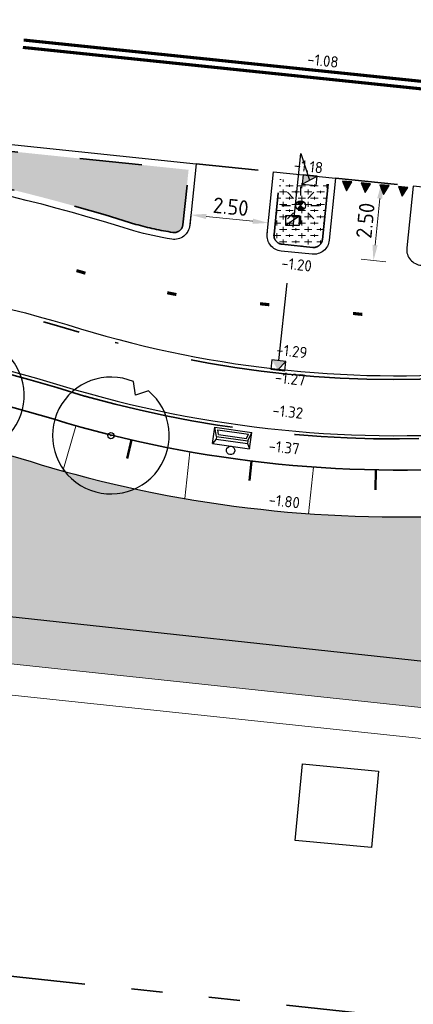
# Model space of a CAD drawing. Header units: metres. Extents: x -1 to 222837, y -2 to 853657.
# Tile 131 of 256: x 111008 to 111021, y 426786 to 426817. Entities that reach past the tile are written whole.
import ezdxf
from ezdxf.enums import TextEntityAlignment as Align

# ---------------------------------------------------------------- set-up
doc = ezdxf.new("R2010")
doc.units = ezdxf.units.M
doc.header["$XCLIPFRAME"] = 0
for name, pattern in [('1-1', [20, 10, -10]), ('AL-TEKENBLADGRENS', [11.5, 2.5, -1.5, 1, -1.5, 1, -1.5, 2.5]), ('RI-HWA_KOLKAANSLUITING', [4.3, 2.5, -1.8]), ('VH-AMSTELBAND', [30, 16, -4, 0, -2, 2, -2, 0, -4]), ('VH-OPSLUITBAND_100X200', [16, 8, -2, 4, -2]), ('VH-TROTTOIRBAND_130-150', [15, 5, -2, 2, -2, 2, -2]), ('XX-HIDDEN', [4, 2, -2])]:
    doc.linetypes.add(name, pattern=pattern)
doc.layers.add('A- Bestaand water', color=7, linetype='Continuous', true_color=0x5cadff)
for name, color, linetype in [('A-Maatvoering', 30, 'Continuous'), ('STEDIN BOVENGRONDS', 7, 'Continuous'), ('Verkeersbordaanduiding_bladA', 7, 'Continuous'), ('X-REF', 7, 'Continuous')]:
    doc.layers.add(name, color=color, linetype=linetype)
for name, color, linetype, lineweight in [('B-ALG', 8, 'Continuous', 5), ('B-GRS-WERKGRENS', 4, 'WERKGRENS', 25), ('B-OI-RI-GWA_KOLK-S', 30, 'Continuous', 30), ('B-WE-IE-TERREINAFSCHEIDING_KUNSTMATIG_HEKWERK-G', 22, 'IE-TERREINAFSCHEIDING-KUNSTMATIG', 13), ('N-GRN-BOOM', 70, 'Continuous', 25), ('N-GRN-BOOM @ 1', 70, 'Continuous', 25), ('N-WE-GR-BOS-A', 42, 'Continuous', 18), ('N-WE-GW-BERM-G', 90, 'Continuous', 35), ('N-WE-GW-TALUDARCERING_KORT-G', 90, 'Continuous', 50), ('N-WE-GW-TALUDARCERING_LANG-G', 90, 'Continuous', 18), ('N-WE-IE-MEUBILAIR_WEGMEUBILAIR_AFVALBAK-S', 7, 'Continuous', 25), ('N-WE-RI-HWA_KOLK-S', 150, 'Continuous', 25), ('N-WE-VH-KANTOPSLUITING_OPSLUITBAND_100X200-G VOETPAD', 150, 'VH-OPSLUITBAND_100X200', 35), ('N-WE-VH-KANTOPSLUITING_RWSBAND-G', 210, 'VH-TROTTOIRBAND_130-150', 35), ('N-WE-VH-KANTOPSLUITING_VOORKANT OB 100X200', 7, 'Continuous', 25), ('N-WE-VH-KANTOPSLUITING_VOORKANT RIJWIELPADBAND', 7, 'Continuous', 25), ('N-WE-VH-KANTOPSLUITING_VOORKANT RWS-BAND', 7, 'Continuous', 25), ('N-WE-VH-MATERIAALGRENS-G', 7, 'XX-HIDDEN', 35), ('N-WE-VH-Trottoirband 150x170', 60, 'VH-AMSTELBAND', 35), ('N-WE-VW-MARKERING_DWARS-S', 7, 'Continuous', 25), ('N-WE-VW-MARKERING_LANGS-G', 7, 'Continuous', 35), ('N-WTR-DAMWAND', 140, 'DAMWAND', 25), ('SLD-n-wm_wegmarkering', 7, 'Continuous', 25), ('X-XX-AL-HOOGTELABEL-T25', 7, 'Continuous', 25), ('X-XX-AL-TEKENBLADGRENS-G blad 2', 7, 'AL-TEKENBLADGRENS', 35)]:
    doc.layers.add(name, color=color, linetype=linetype, lineweight=lineweight)
doc.layers.add('N-WE-RI-HWA_KOLKAANSLUITING-G', color=7, linetype='RI-HWA_KOLKAANSLUITING', lineweight=25, true_color=0x0078f0)
doc.styles.add('NLCS-ISO', font='NLCS-ISO.ttf')
doc.styles.add('NLCS-ISO-ANNOTATIEF-T25', font='NLCS-ISO.ttf', dxfattribs={"height": 2.5})
doc.styles.add('NLCS-ISO-M1000-T25', font='NLCS-ISO.ttf')
doc.linetypes.add('DAMWAND', pattern='A,2.2,-1,[132,ltypeshp.shx,S=0.5,R=0,X=-1,Y=0],3.2', length=6.4)
doc.linetypes.add('IE-TERREINAFSCHEIDING-KUNSTMATIG', pattern='A,4,[82,NLCS.shx,S=0.75,R=90,X=0,Y=0],4,-2', length=10)
doc.linetypes.add('WERKGRENS', pattern='A,2.5,-1,[133,ltypeshp.shx,S=1,R=0,X=-1,Y=0],-1,2.5', length=7)
doc.dimstyles.new('NLCS-ANNOTATIEF-T25-PIJL', dxfattribs={"dimtxt": 2.5, "dimasz": 2.5, "dimexe": 2, "dimexo": 2, "dimgap": 0.7, "dimtad": 1, "dimzin": 0, "dimdsep": 46, "dimtxsty": 'NLCS-ISO-ANNOTATIEF-T25', "dimcen": 0, "dimdle": 2, "dimclrd": 256, "dimclre": 256, "dimclrt": 256, "dimadec": 5, "dimazin": 0, "dimtfac": 1, "dimtofl": 0, "dimtmove": 1, "dimatfit": 0, "dimfxl": 2, "dimfxlon": 1, "dimtfillclr": 254, "dimtolj": 1, "dimtzin": 0, "dimlwd": 18, "dimlwe": 18, "dimarcsym": 0})
picture_1 = doc.add_image_def('image1.ecw', size_in_pixel=(400001, 250001))
picture_2 = doc.add_image_def('image2.ecw', size_in_pixel=(120000, 80000))
picture_3 = doc.add_image_def('image8.jpg', size_in_pixel=(1000, 1000))
pattern_1 = [(0, (-0.75, 0), (0.2, 0.2), [0.24, -0.16]), (90, (-0.63, -0.08), (-0.8, 5e-17), [0.16, -0.24]), (90, (-0.43, 0.12), (-0.8, 5e-17), [0.16, -0.24]), (90, (-0.23, -0.04), (-0.8, 5e-17), [0.08, -0.32]), (90, (-0.03, 0.16), (-0.8, 5e-17), [0.08, -0.32])]

# ---------------------------------------------------------------- blocks, each defined once
blk = doc.blocks.new('N-SVW-MARKERING_DWARS_DRIEHOEK_30 30')
at = {"flags": 128}
blk.add_lwpolyline([(0.15, -0.15), (0.3, 0.15), (0, 0.15)], close=True, dxfattribs=at)
blk.add_solid([(0, 0.15), (0.3, 0.15), (0.15, -0.15), (0.3, 0.15)])
blk = doc.blocks.new('*D205')
at = {"layer": 'A-Maatvoering', "linetype": 'Continuous', "lineweight": 18, "transparency": 16777216}
for p, q in [((111013.407, 426811.067), (111013.365, 426810.669)), ((111013.904, 426811.015), (111015.396, 426810.86)), ((111015.893, 426810.809), (111015.852, 426810.411))]:
    blk.add_line(p, q, dxfattribs=at)
at = {"layer": 'A-Maatvoering', "transparency": 16777216}
for points in [[(111013.912, 426811.098), (111013.895, 426810.932), (111013.407, 426811.067)], [(111015.404, 426810.943), (111015.387, 426810.777), (111015.893, 426810.809)]]:
    blk.add_solid(points, dxfattribs=at)
at = {"layer": 'Defpoints', "color": 0, "transparency": 16777216}
for p in [(111013.448, 426811.462), (111015.934, 426811.204), (111015.893, 426810.809)]:
    blk.add_point(p, dxfattribs=at)
at = {"layer": 'A-Maatvoering', "transparency": 16777216, "insert": (111014.69, 426811.326), "char_height": 0.5, "attachment_point": 5, "rotation": 354.068, "style": 'NLCS-ISO-ANNOTATIEF-T25'}
blk.add_mtext('\\A1;2.50', dxfattribs=at)
blk = doc.blocks.new('30')
at = {"layer": 'SLD-n-wm_wegmarkering'}
blk.add_solid([(-0.15, -0.05), (-0.15, 0.05), (0.15, -0.05), (0.15, 0.05)], dxfattribs=at)
blk = doc.blocks.new('*U338')
at = {"layer": 'SLD-n-wm_wegmarkering'}
blk.add_blockref('30', (0.15, 0), dxfattribs=at)
blk = doc.blocks.new('*U339')
at = {"layer": 'SLD-n-wm_wegmarkering', "color": 0, "linetype": 'ByBlock', "lineweight": -2, "transparency": 16777216}
for p, rotation in [((111009.738, 426809.281), 343.8031272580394), ((111012.649, 426808.571), 349.0760499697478), ((111015.626, 426808.219), 354.0680216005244), ((111018.61, 426807.909), 354.0680216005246)]:
    blk.add_blockref('*U338', p, dxfattribs=dict(at, rotation=rotation))
blk = doc.blocks.new('B-SRI-KOLK_TROTTOIR-SO')
at = {"color": 0}
blk.add_line((-1.125, 0), (1.125, 1.5), dxfattribs=at)
blk.add_3dface([(-1.125, 0), (1.125, 0), (1.125, 1.5), (-1.125, 1.5)], dxfattribs=at)
blk = doc.blocks.new('TK in rijwielpadband')
at = {"layer": 'N-WE-RI-HWA_KOLK-S'}
blk.add_hatch(color=256, dxfattribs=at).paths.add_polyline_path([(2.25, 1.5), (0, 1.5), (1.125, 0)])
blk.add_line((1.125, 0), (2.25, 1.5), dxfattribs=at)
at = {"layer": 'N-WE-RI-HWA_KOLK-S', "flags": 128}
blk.add_lwpolyline([(0, 0), (2.25, 0), (2.25, 1.5), (0, 1.5)], close=True, dxfattribs=at)
blk = doc.blocks.new('N-SRI-KOLK_TROTTOIR-SO')
blk.add_hatch(color=256).paths.add_polyline_path([(1.125, 1.5), (-1.125, 1.5), (-1.125, 0)])
blk.add_line((-1.125, 0), (1.125, 1.5))
at = {"flags": 128}
blk.add_lwpolyline([(-1.125, 0), (1.125, 0), (1.125, 1.5), (-1.125, 1.5)], close=True, dxfattribs=at)
blk = doc.blocks.new('*D481')
at = {"layer": 'A-Maatvoering', "linetype": 'Continuous', "lineweight": 18, "transparency": 16777216}
for p, q in [((111019.126, 426812.129), (111019.921, 426812.046)), ((111019.317, 426810.098), (111019.472, 426811.59)), ((111018.867, 426809.642), (111019.663, 426809.559))]:
    blk.add_line(p, q, dxfattribs=at)
at = {"layer": 'A-Maatvoering', "transparency": 16777216}
for points in [[(111019.389, 426811.599), (111019.555, 426811.581), (111019.524, 426812.087)], [(111019.234, 426810.107), (111019.4, 426810.089), (111019.265, 426809.601)]]:
    blk.add_solid(points, dxfattribs=at)
at = {"layer": 'Defpoints', "color": 0, "transparency": 16777216}
for p in [(111017.555, 426812.292), (111019.524, 426812.087), (111017.297, 426809.805)]:
    blk.add_point(p, dxfattribs=at)
at = {"layer": 'A-Maatvoering', "transparency": 16777216, "insert": (111019.007, 426810.884), "char_height": 0.5, "attachment_point": 5, "rotation": 84.068, "style": 'NLCS-ISO-ANNOTATIEF-T25'}
blk.add_mtext('\\A1;2.50', dxfattribs=at)
blk = doc.blocks.new('afvalbak')
at = {"layer": 'N-WE-IE-MEUBILAIR_WEGMEUBILAIR_AFVALBAK-S', "linetype": 'Continuous'}
for p, q in [((3, -0.68), (-3, -0.68)), ((-2.55, -1.46), (-3, -0.68)), ((2.55, -1.46), (-2.55, -1.46)), ((-2.55, -1.89), (-2.55, -1.46)), ((2.55, -1.46), (3, -0.68)), ((2.55, -1.89), (2.55, -1.46)), ((-2.55, -1.89), (-3, -3.31)), ((2.55, -1.89), (-2.55, -1.89)), ((-2.26, -2.23), (-2.5, -2.97)), ((2.5, -2.97), (-2.5, -2.97)), ((2.26, -2.23), (-2.26, -2.23)), ((2.26, -2.23), (2.5, -2.97)), ((2.55, -1.89), (3, -3.31)), ((3, -3.31), (-3, -3.31))]:
    blk.add_line(p, q, dxfattribs=at)
at = {"layer": 'N-WE-IE-MEUBILAIR_WEGMEUBILAIR_AFVALBAK-S'}
for p, q in [((-3, -0.68), (-3, -3.31)), ((3, -0.68), (3, -3.31))]:
    blk.add_line(p, q, dxfattribs=at)
at = {"layer": 'N-WE-IE-MEUBILAIR_WEGMEUBILAIR_AFVALBAK-S', "linetype": 'Continuous'}
blk.add_ellipse((0, 0), major_axis=(0.481, 0.481), ratio=1, start_param=5.497787, end_param=11.780972, dxfattribs=at)
blk = doc.blocks.new('Lichtmast hergebruik')
h = blk.add_hatch(color=256)
h.dxf.hatch_style = 1
h.paths.add_polyline_path([(-0.58, 0.5), (0, 0), (0.5, 0.58, 0.414214)])
h = blk.add_hatch(color=256)
h.dxf.hatch_style = 1
h.paths.add_polyline_path([(0.58, -0.5), (0, 0), (-0.5, -0.58, 0.414214)])
for p, q in [((-2.12, 2.12), (-1.15, 1.15)), ((0, 1.62), (0, 3)), ((1.15, 1.15), (2.12, 2.12)), ((-3, 0), (-1.62, 0)), ((-2.12, -2.12), (-1.15, -1.15)), ((1.15, -1.15), (2.12, -2.12)), ((1.62, 0), (3, 0)), ((0, -3), (0, -1.62))]:
    blk.add_line(p, q)
at = {"flags": 128}
for points in [[(-0.58, 0.5), (0.58, -0.5)], [(-0.5, -0.58), (0.5, 0.58)]]:
    blk.add_lwpolyline(points, dxfattribs=at)
blk.add_circle((0, 0), 0.77)
at = {"style": 'NLCS-ISO'}
blk.add_attdef('TYPE', text='', height=1.8, dxfattribs=at).set_placement((0, 3), align=Align.BOTTOM_CENTER)
blk = doc.blocks.new('*U2079')
at = {"flags": 128}
blk.add_lwpolyline([(4.82, 5.74), (3.15, 5.17), (2.89, 6.92, 13.158116)], format="xyb", close=True, dxfattribs=at)
blk.add_circle((0, 0), 0.4)
blk.add_point((0, 0))
blk = doc.blocks.new('*U2710')
at = {"layer": 'N-GRN-BOOM @ 1', "xscale": 0.25, "yscale": 0.25, "zscale": 0.25}
blk.add_blockref('*U2079', (111006.189, 426805.28), dxfattribs=at)
blk = doc.blocks.new('*U2711')
at = {"layer": 'N-GRN-BOOM @ 1', "xscale": 0.25, "yscale": 0.25, "zscale": 0.25}
blk.add_blockref('*U2079', (111010.844, 426803.995), dxfattribs=at)

msp = doc.modelspace()

# ---------------------------------------------------------------- hatches: boundary and pattern name
at = {"layer": 'A- Bestaand water', "transparency": 33554559}
h = msp.add_hatch(color=256, dxfattribs=at)
edge = h.paths.add_edge_path()
edge.add_arc((111020.0657, 426841.5353), 40.1438, 255.29873, 272.3091)
edge.add_arc((111021.3241, 426819.4406), 18.02, 271.14156, 275.37795)
edge.add_line((111023.013, 426801.4999), (111026.7435, 426801.8511))
edge.add_arc((111030.6781, 426760.0559), 41.98, 93.76434, 95.37795, ccw=False)
edge.add_arc((111028.8398, 426787.9955), 13.98, 84.06802, 93.76434, ccw=False)
edge.add_line((111030.2846, 426801.9006), (111036.0882, 426801.2976))
edge.add_line((111036.0882, 426801.2976), (111046.9715, 426800.1668))
edge.add_line((111046.9715, 426800.1668), (111076.8882, 426796.7578))
edge.add_line((111076.8882, 426796.7578), (111076.8881, 426796.7567))
edge.add_line((111076.8881, 426796.7567), (111081.8747, 426796.2386))
edge.add_arc((111075.2419, 426732.4022), 64.18, 76.898231, 84.068022, ccw=False)
edge.add_arc((111076.7153, 426738.733), 57.68, 64.346362, 76.898231, ccw=False)
edge.add_line((111101.6867, 426790.7274), (111103.0434, 426790.0564))
edge.add_arc((111097.8688, 426779.5872), 11.6782, 43.70064, 63.69829, ccw=False)
edge.add_line((111106.3117, 426787.6556), (111107.1883, 426786.7383))
edge.add_arc((111124.7104, 426800.949), 22.5604, 219.04263, 221.50017)
edge.add_line((111107.8137, 426786), (111104.969, 426786.324))
edge.add_line((111104.969, 426786.324), (111103.361, 426786.502))
edge.add_line((111103.361, 426786.502), (111084.8528, 426788.4754))
edge.add_line((111084.8528, 426788.4754), (110987.746, 426798.804))
edge.add_line((110987.746, 426798.804), (110979.735, 426799.651))
edge.add_line((110979.735, 426799.651), (110974.0208, 426800.3153))
edge.add_arc((110995.2284, 426759.3156), 46.16, 94.97, 117.35081, ccw=False)
edge.add_arc((110995.2284, 426759.3156), 46.16, 89.88631, 94.97, ccw=False)
edge.add_arc((110993.4755, 426753.3481), 52.16, 78.35458, 87.97353, ccw=False)
edge.add_arc((111448.3256, 428290.7392), 1551.2973, 253.3563015, 253.5591269)
edge.add_arc((111014.4254, 426820.7064), 18.5661, 253.87371, 255.82256)
at = {"layer": 'N-WE-GR-BOS-A', "transparency": 33554559}
h = msp.add_hatch(dxfattribs=at)
h.set_pattern_fill('AGR-BOSPLANTSOEN', color=102, scale=0.2, style=0, pattern_type=2)
h.set_pattern_definition(pattern_1)
edge = h.paths.add_edge_path()
edge.add_arc((110968.1861, 426765.7454), 25.22, 154.76811, 162.68017)
edge.add_line((110944.1096, 426773.2535), (110943.2655, 426773.971))
edge.add_arc((110915.6969, 426791.594), 32.72, 327.41165, 334.76811)
edge.add_line((110945.2951, 426777.646), (110950.335, 426788.341))
edge.add_arc((110986.3196, 426771.3835), 39.78, 126.4355, 154.76811, ccw=False)
edge.add_arc((110995.2284, 426759.3156), 54.78, 84.06802, 126.4355, ccw=False)
edge.add_line((111000.8898, 426813.8022), (111013.3352, 426812.5091))
edge.add_line((111013.3352, 426812.5091), (111013.1526, 426810.7518))
edge.add_arc((111012.8741, 426810.7808), 0.28, 261.11718, 354.06802, ccw=False)
edge.add_arc((111014.4254, 426820.7064), 10.3261, 254.3837, 261.11718, ccw=False)
edge.add_arc((110993.4755, 426753.3481), 60.22, 72.438552, 88.100993)
edge.add_arc((110995.2284, 426759.3156), 54.22, 89.74351, 126.4355)
edge.add_arc((110986.3196, 426771.3835), 39.22, 126.4355, 154.76811)
edge.add_line((110950.8416, 426788.1023), (110945.3723, 426776.4962))
h = msp.add_hatch(dxfattribs=at)
h.set_pattern_fill('AGR-BOSPLANTSOEN', color=102, scale=0.2, style=0, pattern_type=2)
h.set_pattern_definition(pattern_1)
edge = h.paths.add_edge_path()
edge.add_arc((111016.354, 426810.4059), 0.28, 174.06802, 264.06802)
edge.add_line((111016.325, 426810.1274), (111017.3197, 426810.024))
edge.add_arc((111017.3486, 426810.3025), 0.28, 264.06802, 354.06802)
edge.add_line((111017.6271, 426810.2736), (111017.8111, 426812.044))
edge.add_line((111017.8111, 426812.044), (111016.2594, 426812.2053))
edge.add_line((111016.2594, 426812.2053), (111016.0755, 426810.4348))

# ---------------------------------------------------------------- linework, layer by layer
at = {"layer": 'B-ALG'}
msp.add_lwpolyline([(110961.922, 426740.213), (110962.75, 426748.438), (110963.649, 426757.207), (110964.39, 426764.396), (110964.622, 426766.418), (110965.865, 426778.544), (110965.871, 426778.596), (110966.365, 426783.216), (110967.652, 426795.221), (110967.9418, 426796.6548), (110968.5884, 426797.9668), (110969.549, 426799.07), (110970.4087, 426799.6984), (110971.3707, 426800.1551), (110972.401, 426800.424), (110972.7533, 426800.4315), (110973.1055, 426800.4172), (110973.456, 426800.381), (110979.735, 426799.651), (110987.746, 426798.804), (111084.8528, 426788.4754)], dxfattribs=at)
at = {"layer": 'B-GRS-WERKGRENS', "flags": 128}
msp.add_lwpolyline([(110696.0424, 426984.6552), (110683.8611, 426993.0575), (110681.5434, 426989.648), (110647.8047, 426943.6556), (110640.0829, 426933.4366), (110631.1128, 426920.9005, 0.1052077), (110625.3199, 426903.2705), (110623.1195, 426903.1135), (110622.8302, 426899.1404), (110622.8257, 426889.069), (110624.314, 426881.9131), (110619.9478, 426879.8593), (110610.3848, 426873.2075), (110605.3942, 426863.2003), (110609.4478, 426861.4866), (110615.1856, 426858.5041), (110624.3283, 426850.7908), (110624.9802, 426851.6022), (110633.8741, 426844.4563), (110643.0504, 426836.1435), (110655.3674, 426823.3669), (110656.8702, 426821.845), (110655.5569, 426820.1319), (110651.9971, 426815.8251), (110661.0857, 426808.031), (110673.7143, 426797.8916), (110678.9933, 426800.935), (110682.0087, 426797.6368), (110681.3441, 426795.8887), (110682.3406, 426793.9995), (110688.6092, 426792.8127), (110694.4162, 426788.3905), (110707.3498, 426779.7534), (110715.9972, 426773.9651), (110732.7151, 426767.339), (110745.7247, 426763.2028), (110771.1914, 426758.373, 0.0609615), (110771.6742, 426758.3185), (110776.6174, 426758.3652, 0.2032449), (110778.0492, 426758.9882), (110779.3918, 426760.4028), (110780.9873, 426760.4434), (110817.1705, 426756.6066), (110816.6589, 426751.3461), (110815.9469, 426746.519), (110856.8361, 426742.5539), (110868.464, 426743.0015), (110903.6966, 426739.1644), (110904.3848, 426743.7349), (110908.755, 426743.0671), (110933.5332, 426740.8075), (110948.0408, 426738.8473), (110947.4256, 426740.8728), (110946.1413, 426744.2355), (110945.7955, 426745.6803), (110945.6322, 426748.1471), (110946.284, 426749.2657), (110950.55, 426751.1074), (110955.1425, 426754.8833), (110957.03, 426770.6443, -0.1858071), (110962.3439, 426783.753), (110989.6664, 426800.1273), (111094.2752, 426788.8928), (111096.9393, 426786.2536), (111113.387, 426770.3931), (111118.0944, 426765.9923), (111122.4936, 426760.6996), (111125.9314, 426762.8446), (111132.5526, 426748.3003), (111130.756, 426746.1019), (111135.8274, 426730.5828), (111138.6736, 426726.3465), (111145.5036, 426725.3036), (111154.9471, 426706.8249), (111165.7603, 426690.152), (111168.851, 426684.8194, -0.4623624), (111168.5963, 426684.1014), (111167.0071, 426683.4965, 0.420484), (111166.7216, 426682.8413), (111168.1987, 426679.1971, 0.4081062), (111168.8402, 426678.9177), (111171.0563, 426679.7624, -0.3865109), (111171.6824, 426679.5171), (111181.5181, 426659.6501, -0.0508334), (111182.4436, 426652.4704), (111182.0314, 426643.923, 0.1424738), (111183.8712, 426635.0932), (111183.4465, 426634.9245, 0.4355486), (111183.181, 426634.2421), (111186.4656, 426627.4501, 0.391009), (111187.0968, 426627.2017), (111187.7695, 426627.4631, -0.6217047), (111188.6778, 426626.8695), (111191.3536, 426623.2086), (111193.4941, 426621.7053, 0.0312453), (111201.9852, 426616.7325), (111203.0999, 426614.7511), (111204.682, 426609.1244), (111214.9386, 426601.3343), (111217.1204, 426598.7395), (111225.8995, 426589.0359), (111234.1322, 426582.7269), (111239.4891, 426579.6722), (111245.6835, 426577.3486), (111253.4749, 426571.9169), (111263.6, 426564.0526), (111282.5854, 426548.9024), (111301.6692, 426532.7467, 0.3053725), (111302.2245, 426532.6856), (111306.0353, 426534.6841, -0.2980823), (111306.5802, 426534.6315), (111324.4609, 426520.2968), (111328.5947, 426517.3176), (111334.5617, 426512.1897), (111347.6676, 426496.9046), (111348.8032, 426495.5161), (111350.8304, 426490.6816), (111350.3674, 426489.5288), (111350.1567, 426488.113), (111358.3017, 426484.7489), (111354.8474, 426480.6644), (111368.3123, 426468.1831), (111377.3553, 426476.996, 0.1363374), (111383.9435, 426482.7516), (111385.2075, 426486.335, 0.1290898), (111392.5323, 426491.085), (111402.9598, 426500.6813), (111414.8163, 426512.1936), (111417.8476, 426515.9853), (111419.2589, 426514.9338), (111421.3759, 426518.0123), (111420.2224, 426518.9196), (111422.81, 426522.1924), (111426.863, 426530.0682, 0.0350706), (111434.8335, 426544.8206), (111439.2413, 426554.0134, -0.0523081), (111448.8827, 426568.1194, -0.040521), (111456.7487, 426576.4924, -0.0466952), (111473.4248, 426590.6198), (111485.5951, 426597.7662, -0.0126767), (111492.9285, 426600.958), (111508.0649, 426606.5204, 0.4105065), (111508.3639, 426607.1562), (111505.5678, 426615.0734, 0.4168207), (111504.9257, 426615.3769, 0.0905865), (111453.5553, 426585.3427, 0.0753554), (111438.7111, 426569.8858), (111431.5958, 426575.2906), (111449.9864, 426597.6332, -0.0167918), (111466.0879, 426610.5482, -0.0557367), (111491.1449, 426625.909), (111496.7623, 426628.282), (111500.0134, 426627.408), (111496.8382, 426635.2441, 0.4365131), (111496.1526, 426635.5043), (111483.8851, 426629.4186), (111469.1011, 426620.6492), (111459.7603, 426613.6987), (111449.6345, 426605.6254), (111441.1156, 426596.9369), (111429.1984, 426582.1603), (111431.0516, 426580.4575), (111406.3855, 426549.5491), (111397.0353, 426537.6586), (111395.2825, 426538.9636), (111392.9955, 426535.9501), (111394.7182, 426534.652), (111385.0563, 426522.0908), (111383.9989, 426523.6376), (111382.3412, 426528.1461), (111377.4375, 426522.2271), (111374.2352, 426518.6692), (111371.5931, 426517.349), (111368.7588, 426516.8835, -0.1652702), (111368.4414, 426516.9363), (111351.2649, 426526.1508), (111324.3951, 426546.666, -0.3657024), (111324.2558, 426547.2959), (111327.3573, 426553.7283), (111318.6307, 426557.5297), (111316.993, 426553.8053, -0.292044), (111316.5453, 426553.5067), (111315.0912, 426553.4777, -0.1776704), (111314.7655, 426553.5899), (111310.1408, 426557.3558), (111311.2887, 426558.5858), (111304.2587, 426562.7405), (111301.5045, 426560.4492), (111295.9509, 426564.4743), (111281.0543, 426575.6912), (111258.9288, 426592.957), (111249.3591, 426601.8548, -0.343865), (111248.8513, 426603.8594), (111251.0811, 426609.1697), (111244.5637, 426612.1342), (111243.3013, 426609.3809, -0.38751), (111240.247, 426608.7097), (111235.9586, 426611.3734), (111222.8523, 426621.7349, -0.1019607), (111210.3565, 426637.5663), (111200.0165, 426658.1073), (111201.4139, 426658.6408), (111199.3001, 426663.2598), (111197.9906, 426662.7333), (111191.4076, 426676.6319), (111174.4849, 426716.3816), (111175.4097, 426716.7231), (111171.0205, 426729.4174), (111175.0412, 426731.185), (111170.1325, 426742.3426), (111166.2238, 426740.4392, -0.410464), (111165.5682, 426740.6918), (111138.6135, 426800.3934), (111133.3697, 426808.996), (111125.2446, 426812.7715), (111122.0804, 426814.7113), (111120.4075, 426811.7274), (111112.4651, 426815.0539), (111113.977, 426818.0228), (111102.5934, 426823.5257), (111102.2145, 426825.6444), (111101.5386, 426826.104), (111098.4509, 426820.0386), (111098.1228, 426816.7559, -0.4783147), (111097.1304, 426815.9869), (111079.7528, 426814.8965), (111037.4827, 426818.9619), (111036.1483, 426820.676), (111025.3219, 426821.8651, -0.5882687), (111024.7204, 426822.5699), (111025.1154, 426826.7463), (111011.1397, 426828.3732), (111010.5098, 426823.377), (110975.0569, 426827.1641, -0.4227405), (110973.7842, 426826.145), (110972.2564, 426826.4378), (110959.5596, 426833.3734), (110958.1603, 426830.409), (110957.3954, 426829.099), (110954.2397, 426830.6759, 0.4177603), (110954.0263, 426831.7812), (110953.0451, 426832.2923), (110947.7288, 426821.8867, 0.3948319), (110948.0794, 426820.5624), (110946.5009, 426817.2404, 0.3462481), (110946.8876, 426815.8708), (110948.0794, 426815.2823), (110932.6313, 426785.3128), (110928.0532, 426787.6811), (110926.0816, 426783.9946), (110917.98, 426788.1352), (110915.9109, 426784.42), (110924.7467, 426780.0296), (110923.0733, 426776.8554, -0.3567778), (110920.2972, 426775.4672), (110916.1875, 426776.0072), (110915.9141, 426771.5714), (110913.7365, 426768.8555), (110905.8767, 426769.8295), (110900.4014, 426769.4949), (110863.1263, 426773.5086), (110863.2476, 426775.3474), (110848.047, 426776.8987), (110848.3121, 426779.5808), (110834.4844, 426781.2506), (110832.1514, 426778.2107), (110815.8574, 426780.0038), (110815.8584, 426779.1503), (110801.2397, 426780.3392), (110782.6093, 426782.222), (110759.4143, 426784.7077), (110754.5988, 426785.9779), (110742.745, 426787.1149, -0.0827147), (110722.469, 426795.3305), (110715.9744, 426799.6762), (110697.6211, 426814.5447), (110698.7305, 426815.8539), (110693.1992, 426820.2996), (110694.4011, 426821.1956), (110690.4312, 426824.4068), (110689.2759, 426823.1938), (110680.9801, 426829.6825), (110667.8024, 426840.4947), (110648.298, 426856.8491), (110644.9707, 426860.4465), (110640.9767, 426865.7977, -0.1510224), (110633.0251, 426899.4367), (110633.3008, 426902.589), (110632.0835, 426902.7381, -0.0338708), (110634.6762, 426913.6872, -0.0642324), (110643.7421, 426928.4733), (110681.0035, 426978.4881), (110692.6868, 426980.9045)], format="xyb", close=True, dxfattribs=at)
at = {"layer": 'B-WE-IE-TERREINAFSCHEIDING_KUNSTMATIG_HEKWERK-G', "elevation": -1.847, "flags": 128}
msp.add_lwpolyline([(110985.2307, 426798.0571), (111099.4128, 426785.9923)], dxfattribs=at)
at = {"layer": 'N-WE-GW-BERM-G', "flags": 128}
msp.add_lwpolyline([(110953.8135, 426774.169), (110954.2899, 426778.3636, -0.082001), (110955.1801, 426781.4977), (110956.9385, 426785.2291, -0.124258), (110967.0292, 426797.5145, -0.1381634), (110991.115, 426806.617, -0.0223016), (110995.3447, 426806.7954, -0.0649376), (111008.9907, 426804.5281, 0.0973574), (111023.5842, 426803.0603)], format="xyb", dxfattribs=at)
at = {"layer": 'N-WE-GW-TALUDARCERING_KORT-G'}
for p, q in [((111011.3604, 426803.2677), (111011.4999, 426803.8601)), ((111015.2864, 426802.5597), (111015.3509, 426803.1808)), ((111019.334, 426802.2559), (111019.3431, 426802.899))]:
    msp.add_line(p, q, dxfattribs=at)
at = {"layer": 'N-WE-GW-TALUDARCERING_LANG-G'}
for p, q in [((111009.3023, 426802.8611), (111009.7162, 426804.3029)), ((111013.2154, 426801.9804), (111013.3711, 426803.479)), ((111017.1865, 426801.4949), (111017.3416, 426802.9875))]:
    msp.add_line(p, q, dxfattribs=at)
at = {"layer": 'N-WE-RI-HWA_KOLKAANSLUITING-G', "flags": 128}
for points in [[(111016.2308, 426806.3971), (111016.9382, 426813.0331)], [(111016.9382, 426813.0331), (111017.2192, 426812.1759)]]:
    msp.add_lwpolyline(points, dxfattribs=at)
at = {"layer": 'N-WE-VH-KANTOPSLUITING_OPSLUITBAND_100X200-G VOETPAD', "flags": 128}
msp.add_lwpolyline([(110954.017, 426781.3754), (110956.0339, 426785.6554, -0.124258), (110966.4353, 426798.319, -0.1381634), (110991.0284, 426807.6133, -0.0223855), (110995.3634, 426807.7954, -0.0684551), (111009.9941, 426805.2635, 0.0027338), (111010.1632, 426805.216, 0.0908401), (111023.4539, 426804.0525), (111026.5092, 426804.3401, -0.0070408), (111027.7579, 426804.4399, -0.0423334), (111030.543, 426804.3872), (111036.3465, 426803.7842), (111082.1641, 426799.0236, -0.0312943), (111090.425, 426797.6387, -0.0548905), (111102.9136, 426793.2443), (111104.2898, 426792.5637, -0.0873621), (111108.3362, 426789.5898), (111109.2899, 426788.5918, 0.0360859), (111113.0852, 426785.1546), (111114.0843, 426784.373), (111115.7703, 426783.0542), (111119.6694, 426779.9535, 0.013242), (111120.326, 426779.4591), (111120.7266, 426779.1738, -0.0934977), (111129.5836, 426769.9558, -0.0362088), (111133.8282, 426762.3064), (111135.9722, 426757.683, -0.0249223), (111137.2603, 426754.4985), (111144.9884, 426732.2657, 0.0120121), (111145.7558, 426730.218), (111146.1249, 426729.3008, 0.0129063), (111146.443, 426728.5656), (111147.9195, 426725.3815), (111148.4665, 426724.2021), (111149.8895, 426721.1333), (111151.4124, 426717.8493), (111152.9309, 426714.5746, 0.0325354), (111159.4987, 426702.531), (111169.0215, 426687.486, -0.0325354), (111174.9022, 426676.7024), (111179.0899, 426667.6717), (111182.6916, 426659.9047, -0.104453), (111184.0329, 426654.0724), (111184.2625, 426641.2478, 0.104453), (111185.7002, 426634.9965), (111185.9077, 426634.5491)], format="xyb", dxfattribs=at)
at = {"layer": 'N-WE-VH-KANTOPSLUITING_RWSBAND-G', "flags": 128}
msp.add_lwpolyline([(110942.8309, 426773.3089, 0.0381686), (110945.2951, 426777.646), (110950.335, 426788.341, -0.124258), (110962.6936, 426803.3875, -0.1869981), (111000.8898, 426813.8022), (111013.3352, 426812.5091), (111013.1526, 426810.7518, -0.4293798), (111012.8309, 426810.5041, -0.0293888), (111011.6456, 426810.7615, 0.0684469), (110995.4711, 426813.535, 0.1614811), (110963.0262, 426802.937, 0.124258), (110950.8416, 426788.1023), (110948.8247, 426783.8223)], format="xyb", dxfattribs=at)
msp.add_lwpolyline([(111017.8111, 426812.044), (111017.6271, 426810.2736, -0.4142136), (111017.3197, 426810.024), (111016.325, 426810.1274, -0.4142136), (111016.0755, 426810.4348), (111016.2594, 426812.2053)], format="xyb", close=True, dxfattribs=at)
at = {"layer": 'N-WE-VH-KANTOPSLUITING_VOORKANT OB 100X200', "flags": 128}
msp.add_lwpolyline([(110953.9266, 426781.418), (110955.9435, 426785.698, -0.124258), (110966.3759, 426798.3994, -0.1381634), (110991.0197, 426807.7129, -0.0223937), (110995.3652, 426807.8954, -0.0650198), (111009.3098, 426805.5808, 0.0973574), (111023.4811, 426804.1555)], format="xyb", dxfattribs=at)
at = {"layer": 'N-WE-VH-KANTOPSLUITING_VOORKANT RIJWIELPADBAND', "flags": 128}
msp.add_lwpolyline([(110952.1898, 426782.2365), (110954.2067, 426786.5165, -0.124258), (110965.2355, 426799.9441, -0.1381634), (110990.8534, 426809.6257, -0.0225452), (110995.4012, 426809.8153, -0.0651554), (111009.8668, 426807.4182, 0.0973574), (111023.3011, 426806.067)], format="xyb", dxfattribs=at)
at = {"layer": 'N-WE-VH-KANTOPSLUITING_VOORKANT RWS-BAND', "flags": 128}
msp.add_lwpolyline([(110937.8216, 426757.5897), (110936.3935, 426759.9725, -0.3579007), (110937.5126, 426767.5041, 0.0989507), (110945.0961, 426777.7398), (110950.136, 426788.4348, -0.124258), (110962.5629, 426803.5645, -0.1869981), (111000.9125, 426814.0211), (111013.5767, 426812.7052), (111013.3714, 426810.7291, -0.4293798), (111012.7969, 426810.2868, -0.029478), (111011.5828, 426810.5506, 0.0684492), (110995.467, 426813.315, 0.1614661), (110963.1568, 426802.76, 0.124258), (110951.0406, 426788.0085), (110949.0237, 426783.7285)], format="xyb", dxfattribs=at)
for points in [[(111018.0526, 426812.2401), (111017.8459, 426810.2508, -0.4142136), (111017.2969, 426809.8052), (111016.3023, 426809.9085, -0.4142136), (111015.8567, 426810.4575), (111016.0633, 426812.4468)], [(111025.9918, 426809.8358, -0.0070408), (111027.3955, 426809.948, -0.0423334), (111031.1135, 426809.8777), (111036.3807, 426809.3304), (111082.7346, 426804.514, -0.0312943), (111091.6763, 426803.015, -0.0557053), (111105.4979, 426798.1263), (111106.7379, 426797.5111, -0.0873621), (111112.3269, 426793.4035), (111113.417, 426792.2629, 0.4571471), (111114.1723, 426792.3003), (111115.1815, 426793.5906, 0.0403744), (111105.8653, 426799.0594, 0.0554199), (111091.9029, 426803.989, 0.0312943), (111082.8379, 426805.5087), (111035.1623, 426810.4624), (111020.5393, 426811.9818), (111020.3339, 426810.0051, 0.4294155), (111020.8052, 426809.4541, 0.0364594), (111022.2614, 426809.4846)]]:
    msp.add_lwpolyline(points, format="xyb", close=True, dxfattribs=at)
at = {"layer": 'N-WE-VH-MATERIAALGRENS-G', "flags": 128}
for points in [[(111013.5767, 426812.7052), (111016.0633, 426812.4468)], [(111018.0526, 426812.2401), (111020.5393, 426811.9818)]]:
    msp.add_lwpolyline(points, dxfattribs=at)
at = {"layer": 'N-WE-VH-Trottoirband 150x170', "ltscale": 0.6, "flags": 128}
msp.add_lwpolyline([(110952.2983, 426782.1853), (110954.3152, 426786.4653, -0.124258), (110965.3068, 426799.8476, -0.1381634), (110990.8638, 426809.5061, -0.022536), (110995.399, 426809.6953, -0.0651472), (111009.832, 426807.3034, 0.0973574), (111023.3124, 426805.9475), (111026.3311, 426806.2317, -0.0070408), (111027.6331, 426806.3358, -0.0423334), (111030.7393, 426806.2771), (111036.5429, 426805.674), (111082.3604, 426800.9134, -0.0312943), (111090.8557, 426799.4892, -0.0549784), (111103.7564, 426794.9473), (111105.1324, 426794.2666, -0.0873621), (111109.7098, 426790.9025), (111110.6635, 426789.9045, 0.0360859), (111114.2558, 426786.6511), (111115.2549, 426785.8696), (111116.953, 426784.5413), (111120.8521, 426781.4405, 0.013242), (111121.4283, 426781.0066), (111121.8289, 426780.7213, -0.0934977), (111131.1739, 426770.9954, -0.0362088), (111135.5519, 426763.1057), (111137.6958, 426758.4823, -0.0249223), (111139.0549, 426755.1223), (111146.783, 426732.8896, 0.0120121), (111147.5184, 426730.9273), (111147.8875, 426730.0101, 0.0129063), (111148.1667, 426729.3649), (111149.6432, 426726.1808), (111150.1901, 426725.0014), (111151.6132, 426721.9327), (111153.1866, 426718.5397), (111154.6546, 426715.3739, 0.0085184), (111156.1942, 426712.1968)], format="xyb", dxfattribs=at)
at = {"layer": 'N-WE-VW-MARKERING_LANGS-G', "linetype": '1-1', "ltscale": 0.5, "const_width": 0.1, "flags": 128}
for points in [[(111026.5102, 426814.7495), (111023.8991, 426815.0208), (111020.6566, 426815.3577), (111008.0448, 426816.6651)], [(111008.0178, 426816.4296), (111020.6318, 426815.119), (111023.8743, 426814.7821), (111026.503, 426814.5089)]]:
    msp.add_lwpolyline(points, dxfattribs=at)
at = {"layer": 'N-WTR-DAMWAND', "flags": 128}
msp.add_lwpolyline([(110954.9154, 426771.8575), (110955.6912, 426778.7387, -0.082001), (110956.2253, 426780.6192), (110958.1326, 426784.6664, -0.124258), (110967.8131, 426796.4525, -0.1381634), (110991.2294, 426805.302, -0.0221854), (110995.32, 426805.4755, -0.0419952), (111004.0043, 426804.4344, 0.000885), (111009.2685, 426802.8708, 0.0866665), (111023.013, 426801.4999), (111026.7435, 426801.8511, -0.0070408), (111027.922, 426801.9453, -0.0423334), (111030.2846, 426801.9006), (111036.0882, 426801.2976), (111046.9715, 426800.1668), (111076.9929, 426796.7458), (111081.8747, 426796.2386, -0.0312943), (111089.7903, 426794.9116, -0.0548227), (111101.6867, 426790.7274), (111103.0485, 426790.0539, -0.0873621), (111106.3119, 426787.6553), (111107.1883, 426786.7383, 0.0628428), (111111.2676, 426782.831), (111112.2668, 426782.0494), (111113.988, 426780.7031, -0.0050172), (111117.2811, 426778.0736), (111118.588, 426777.0752, -0.0539134), (111126.6373, 426768.0298, -0.0362088), (111130.6348, 426760.8255), (111132.7788, 426756.2022, -0.0195201), (111133.709, 426753.9719), (111135.5646, 426750.0262), (111142.0886, 426731.2578, 0.0120121), (111142.9078, 426729.0719), (111143.2768, 426728.1547, 0.0126475), (111143.6498, 426727.2916), (111143.6998, 426727.1784)], format="xyb", dxfattribs=at)
at = {"layer": 'X-XX-AL-TEKENBLADGRENS-G blad 2', "color": 4, "flags": 128}
msp.add_lwpolyline([(110998.5726, 426787.6362), (111114.7655, 426775.4002), (111120.0377, 426825.4655), (110887.5234, 426849.9511), (110870.327, 426686.6541), (110986.4158, 426674.429), (110998.5726, 426787.6362)], close=True, dxfattribs=at)

# ---------------------------------------------------------------- block references
at = {"layer": 'B-OI-RI-GWA_KOLK-S', "xscale": 0.1999999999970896, "yscale": 0.1999999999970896, "zscale": 0.1999999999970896}
msp.add_blockref('B-SRI-KOLK_TROTTOIR-SO', (111016.665, 426810.736, -1.284), dxfattribs=at)
msp.add_blockref('B-SRI-KOLK_TROTTOIR-SO', (111016.665, 426810.736, -1.284), dxfattribs=at)
at = {"layer": 'N-GRN-BOOM'}
for name in ['*U2710', '*U2711']:
    msp.add_blockref(name, (0, 0), dxfattribs=at)
at = {"layer": 'N-WE-IE-MEUBILAIR_WEGMEUBILAIR_AFVALBAK-S', "xscale": 0.2, "yscale": 0.2, "zscale": 0.2, "rotation": 171.9859492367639}
msp.add_blockref('afvalbak', (111014.6812, 426803.5222), dxfattribs=at)
at = {"layer": 'N-WE-RI-HWA_KOLK-S', "xscale": 0.2, "yscale": 0.2, "zscale": 0.2, "rotation": 354.0680217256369}
msp.add_blockref('N-SRI-KOLK_TROTTOIR-SO', (111017.2037, 426812.0267), dxfattribs=at)
at = {"layer": 'N-WE-RI-HWA_KOLK-S', "color": 1, "xscale": 0.2, "yscale": 0.2, "zscale": 0.2, "rotation": 353.8091462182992}
msp.add_blockref('TK in rijwielpadband', (111015.9748, 426806.1231), dxfattribs=at)
at = {"layer": 'N-WE-VW-MARKERING_DWARS-S', "rotation": 354.3706666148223}
for p in [(111018.263, 426812.0003), (111018.8601, 426811.9414), (111019.4572, 426811.8826), (111020.0543, 426811.8237)]:
    msp.add_blockref('N-SVW-MARKERING_DWARS_DRIEHOEK_30 30', p, dxfattribs=at)
at = {"layer": 'SLD-n-wm_wegmarkering'}
msp.add_blockref('*U339', (0, 0), dxfattribs=at)
at = {"layer": 'STEDIN BOVENGRONDS', "color": 1, "xscale": 0.2, "yscale": 0.2, "zscale": 0.2}
msp.add_blockref('Lichtmast hergebruik', (111016.9306, 426811.3636), dxfattribs=at)

# ---------------------------------------------------------------- texts
at = {"layer": 'X-XX-AL-HOOGTELABEL-T25', "char_height": 0.36, "attachment_point": 1, "rotation": 353.76163, "style": 'NLCS-ISO-M1000-T25'}
for s, insert in [('\\pt0.72;-1.08', (111017.166, 426816.2378)), ('\\pt0.36,0.72;-1.18', (111016.733, 426812.8477)), ('\\pt0.72;-1.20', (111016.3343, 426809.7082)), ('\\pt0.72;-1.29', (111016.1743, 426806.9333)), ('\\pt0.72;-1.27', (111016.127, 426806.0507)), ('\\pt0.72;-1.32', (111016.0481, 426804.9947)), ('\\pt0.72;-1.37', (111015.9278, 426803.8519)), ('\\pt0.72;-1.80', (111015.9278, 426802.1276))]:
    msp.add_mtext_dynamic_manual_height_columns(s, width=2.935624, gutter_width=2.5, heights=[0], dxfattribs=dict(at, insert=insert))

# ---------------------------------------------------------------- dimensions: what is measured, and where the dimension line sits
at = {"layer": 'A-Maatvoering'}
for p1, p2, distance, picture, middle in [((111017.2969, 426809.8052, -0.12), (111017.5553, 426812.2918, -0.12), -1.9789, '*D481', (111019.0065, 426810.8843, -0.12)), ((111013.4475, 426811.4619, -0.44), (111015.9342, 426811.2035, -0.44), -0.397, '*D205', (111014.6901, 426811.3257, -0.44))]:
    dim = msp.add_aligned_dim(p1=p1, p2=p2, distance=distance, dimstyle='NLCS-ANNOTATIEF-T25-PIJL', dxfattribs=at)
    dim.commit()
    dim.dimension.update_dxf_attribs({"geometry": picture, "text_midpoint": middle})

# ---------------------------------------------------------------- pictures from other files: only their frames are drawn
at = {"layer": 'Verkeersbordaanduiding_bladA'}
image = msp.add_image(picture_3, insert=(111016.7527, 426791.0337, -6.4024), size_in_units=(2.4573, 2.4573), rotation=-5.4142, dxfattribs=at)
image.dxf.flags = 7
at = {"layer": 'X-REF'}
image = msp.add_image(picture_1, insert=(100000.0001, 424999.9001), size_in_units=(40000, 25000.0375), dxfattribs=at)
image.set_boundary_path([(93497.8255, 208977.5368), (156894.5073, 250000.5)])
image = msp.add_image(picture_2, insert=(109499.5231, 424999.9595), size_in_units=(6001.8618, 4001.2412), dxfattribs=at)
image.dxf.flags = 7

doc.saveas('drawing.dxf')
